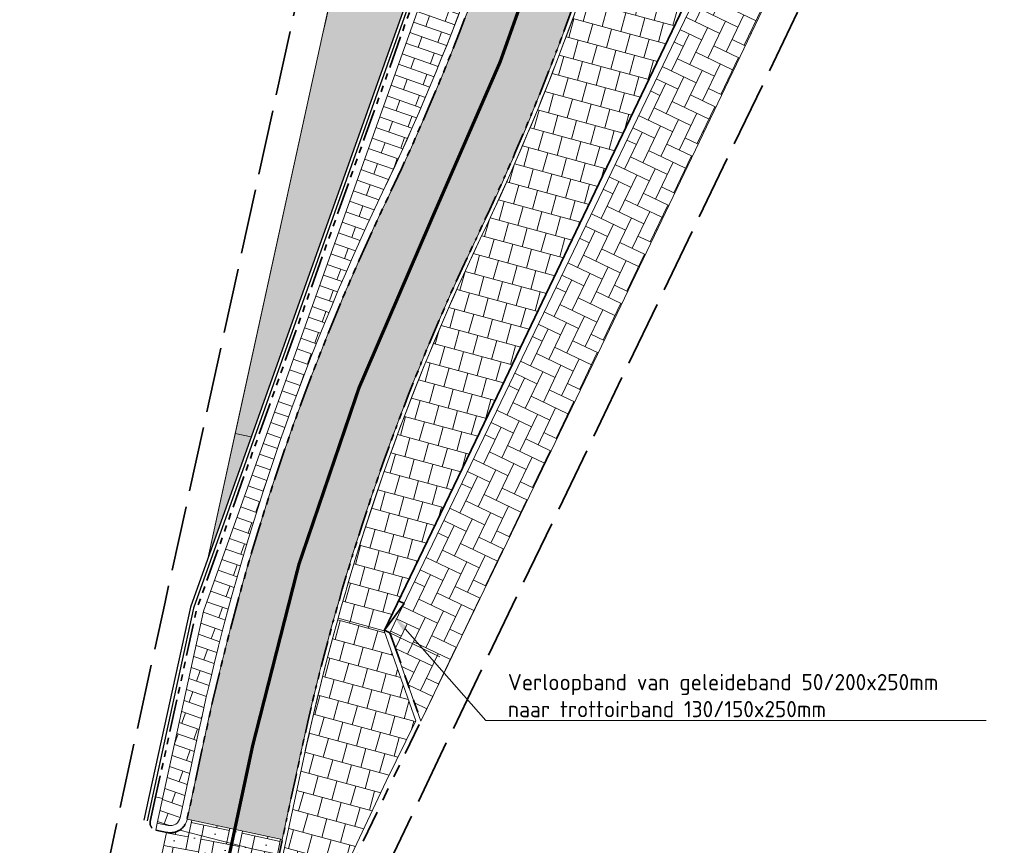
# Model space of a CAD drawing. Header units: metres. Extents: x 196674 to 197628, y 355499 to 356232.
# Tile 151 of 209: x 196674 to 196704, y 356033 to 356059. Entities that reach past the tile are written whole.
import ezdxf
from ezdxf import colors
from ezdxf.entities.mleader import LeaderData, LeaderLine
from ezdxf.math import Vec2, Vec3

# ---------------------------------------------------------------- set-up
doc = ezdxf.new("R2010")
doc.units = ezdxf.units.M
for name, pattern in [('VH-RIJWIELPADBAND-SO', [20, 8, -2, 2, -2, 0, -2, 2, -2]), ('VH-RWSBAND-SO', [24, 10, -2, 2, -2, 2, -2, 2, -2]), ('VH-TROTTOIRBAND-SO', [15, 5, -2, 2, -2, 2, -2]), ('VW-30270_STREEP', [3, 0.3, -2.7]), ('ZZ-SYSTEEMGRENS-SO', [5, 4, -1])]:
    doc.linetypes.add(name, pattern=pattern)
doc.layers.get('Defpoints').update_dxf_attribs({"color": 231, "lineweight": 18})
for name, color, linetype, lineweight, true_color in [('B-WE-VH-OPENVERHARDING_STRAATBAKSTEEN_ROOD_ELLEBOOG_HERSTRATEN-A', 7, 'Continuous', 5, 0x6f4444), ('N-WE-VH-GESLOTENVERHARDING_ASFALT_RIJBAAN-V', 7, 'Continuous', 5, 0xd6d6d6), ('N-WE-VH-GESLOTENVERHARDING_PRINTBETON_DIK_HALFSTEENS_ROOD-A-200', 7, 'Continuous', 5, 0xff9999), ('N-WE-VH-GOOT-BSS-2_KF-G', 7, 'Continuous', 25, 0x82aee3), ('N-WE-VH-KANTOPSLUITING_GELEIDEBAND_50 200-G', 1, 'Continuous', 35, 0xff0000), ('N-WE-VH-KANTOPSLUITING_RIJWIELPADBAND_40 120-G', 7, 'VH-RIJWIELPADBAND-SO', 35, 0x7a1f00), ('N-WE-VH-KANTOPSLUITING_TROTTOIRBAND_130X150-G', 7, 'VH-TROTTOIRBAND-SO', 35, 0xa5007c), ('N-WE-VH-KANTOPSLUITING_TROTTOIRBAND_RWS_110 220-G', 7, 'VH-RWSBAND-SO', 35, 0xff3838), ('N-WE-VH-KANTOPSLUITING_VERLOOPBAND_GELEIDEBAND_50 200_TROTTOIRBAND_130 150-G', 1, 'Continuous', 35, 0xff0000), ('N-WE-VH-OPENVERHARDING_BETONSTRAATSTEEN_ANTRACIET_PARKEERVAK_ELLEBOOG-A', 7, 'Continuous', 5, 0x595959), ('N-WE-VH-OPENVERHARDING_STRAATBAKSTEEN_ROOD_ELLEBOOG-KEIFORMAAT-A', 7, 'Continuous', 5, 0xa92c0a), ('N-WE-VH-OPENVERHARDING_TEGEL_300x300_FIETSPAD_ROOD-A', 7, 'Continuous', 5, 0xe98094), ('N-WE-VW-MARKERING_LANGS_STREEP_30270-G', 7, 'VW-30270_STREEP', 13, 0xffffff), ('X-XX-AL-GRENS_SYSTEEMGRENS-G', 7, 'ZZ-SYSTEEMGRENS-SO', 35, 0xd60036)]:
    doc.layers.add(name, color=color, linetype=linetype, lineweight=lineweight, true_color=true_color)
for name, color, linetype, lineweight in [('N-WE-VH-GESLOTENVERHARDING_BETON_BUS-A-200', 255, 'Continuous', 5), ('N-WE-VH-KANTOPSLUITING_ACHTERKANTBAND-G', 50, 'Continuous', 18), ('N-WE-VH-MATERIAALGRENS-G', 7, 'Continuous', 13), ('N-WE-VH-OPENVERHARDING_TEGEL_300x300_TROTTOIR-A', 251, 'Continuous', 15)]:
    doc.layers.add(name, color=color, linetype=linetype, lineweight=lineweight)
doc.layers.add('N-WE-VH-HULPLIJN-G', color=40, linetype='Continuous', lineweight=5, plot=False)
doc.styles.add('NLCS-ISO-M200-T25', font='NLCS-ISO.ttf', dxfattribs={"height": 0.5})
pattern_1 = [(74.82727162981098, (0, 0), (-0.1325044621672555, 0.6576036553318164), [0.6, -0.6]), (164.827271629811, (0, 0), (-0.1570378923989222, -0.5790847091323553), [])]

msp = doc.modelspace()

# ---------------------------------------------------------------- hatches: boundary and pattern name
at = {"layer": 'B-WE-VH-OPENVERHARDING_STRAATBAKSTEEN_ROOD_ELLEBOOG_HERSTRATEN-A'}
h = msp.add_hatch(dxfattribs=at)
h.set_pattern_fill('AVH-ROO_SBS_KEIFRMT_ELLEBOOG_01', color=256, scale=4, angle=349.4764701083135, pattern_type=2)
h.set_pattern_definition([(349.4764701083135, (196680.9246994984, 356033.3394366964), (-0.3202162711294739, 0.4663277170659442), [1.2, -0.4]), (79.4764701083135, (196681.7112434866, 356033.1933252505), (-0.3202162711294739, 0.4663277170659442), [1.2, -0.4]), (349.4764701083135, (196681.354499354, 356033.4630169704), (-0.3202162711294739, 0.4663277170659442), [0, -1.6]), (349.4764701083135, (196681.9809352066, 356033.5500693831), (-0.3202162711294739, 0.4663277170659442), [0, -1.6])])
edge = h.paths.add_edge_path()
edge.add_line((196678.6955433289, 356033.9158122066), (196680.9246994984, 356033.3394366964))
edge.add_line((196680.9246994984, 356033.3394366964), (196680.40025316, 356031.3111187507))
edge.add_line((196680.40025316, 356031.3111187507), (196680.3110804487, 356030.7281398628))
edge.add_line((196680.3110804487, 356030.7281398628), (196677.7403423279, 356031.2722889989))
edge.add_line((196677.7403423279, 356031.2722889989), (196678.2851151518, 356033.8448324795))
edge.add_arc((196678.4071261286, 356034.3614301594), 0.5308105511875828, 256.7112965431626, 302.9121458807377)
at = {"layer": 'N-WE-VH-GESLOTENVERHARDING_ASFALT_RIJBAAN-V'}
h = msp.add_hatch(color=256, dxfattribs=at)
h.dxf.hatch_style = 1
h.paths.add_polyline_path([(196680.9008457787, 356046.0409897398), (196680.4084901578, 356046.1488405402), (196679.5607000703, 356042.2785473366)])
edge = h.paths.add_edge_path()
edge.add_line((196691.6057761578, 356093.2712962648), (196691.2797555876, 356092.0498472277))
edge.add_arc((197415.7295069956, 355897.9565832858), 749.9997582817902, 165.0016574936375, 165.0890889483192)
edge.add_line((196690.9844193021, 356090.9441354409), (196691.4782738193, 356090.8126763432))
edge.add_line((196691.4782738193, 356090.8126763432), (196691.6057761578, 356093.2712962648))
at = {"layer": 'N-WE-VH-GESLOTENVERHARDING_BETON_BUS-A-200'}
h = msp.add_hatch(dxfattribs=at)
h.set_pattern_fill('AVH-BETON_GEWAPEND-SO', color=256, scale=0.2, angle=347.0298499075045, pattern_type=2)
h.set_pattern_definition([(347.0298499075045, (0, 0), (0.1683325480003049, 0.7308653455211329), []), (347.0298499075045, (0.05611084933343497, 0.2436217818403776), (0.1683325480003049, 0.7308653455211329), [0.25, -0.25]), (347.0298499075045, (0.1122216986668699, 0.4872435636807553), (0.1683325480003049, 0.7308653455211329), [0.25, -0.25])])
edge = h.paths.add_edge_path()
edge.add_line((196691.4782738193, 356090.8126763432), (196690.9844193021, 356090.9441354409))
edge.add_arc((197415.7297406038, 355897.9565208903), 750.0000000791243, 165.0890889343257, 167.6444766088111)
edge.add_line((196683.1007341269, 356058.4393517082), (196680.4084901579, 356046.1488405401))
edge.add_line((196680.4084901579, 356046.1488405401), (196680.9008457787, 356046.0409897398))
edge.add_line((196680.9008457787, 356046.0409897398), (196687.1949569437, 356063.7116285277))
edge.add_line((196687.1949569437, 356063.7116285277), (196690.8787561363, 356079.2522129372))
edge.add_line((196690.8787561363, 356079.2522129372), (196691.4782738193, 356090.8126763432))
at = {"layer": 'N-WE-VH-GESLOTENVERHARDING_PRINTBETON_DIK_HALFSTEENS_ROOD-A-200', "true_color": 0xffffff}
h = msp.add_hatch(dxfattribs=at)
h.set_pattern_fill('AVH-BSS_DIKFORMAAT_HALFST-SO', scale=0.5, angle=70.71066980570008, pattern_type=2)
h.set_pattern_definition([(70.71066980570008, (0, 0), (-0.1465483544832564, 1.147847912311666), [0.345, -0.345]), (160.7106698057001, (0, 0), (-0.1139668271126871, -0.3256325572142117), [])])
edge = h.paths.add_edge_path()
edge.add_line((196689.8374017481, 356067.076869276), (196688.5004860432, 356067.3976569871))
edge.add_line((196688.5004860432, 356067.3976569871), (196687.5990869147, 356063.5945066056))
edge.add_line((196687.5990869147, 356063.5945066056), (196679.4335062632, 356040.6697405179))
edge.add_line((196679.4335062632, 356040.6697405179), (196678.0010903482, 356034.1305397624))
edge.add_line((196678.0010903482, 356034.1305397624), (196678.3426047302, 356034.0575127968))
edge.add_arc((196678.4074274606, 356034.3606596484), 0.3100000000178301, 257.9300577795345, 347.9300577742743)
edge.add_line((196678.7105743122, 356034.2958369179), (196679.2652997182, 356036.8900389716))
edge.add_arc((196752.8224164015, 356021.1611171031), 75.21999998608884, 154.4658349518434, 167.9300577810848, ccw=False)
edge.add_arc((196618.8266470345, 356085.1719270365), 73.28000000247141, 334.4658349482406, 345.7040584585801)
at = {"layer": 'N-WE-VH-OPENVERHARDING_BETONSTRAATSTEEN_ANTRACIET_PARKEERVAK_ELLEBOOG-A', "true_color": 0xd0d7d5}
h = msp.add_hatch(dxfattribs=at)
h.set_pattern_fill('AVH-ANT_BSS_KEIFRMT_ELLEBOOG', color=254, scale=4, angle=334.4281029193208, pattern_type=2)
h.set_pattern_definition([(334.4281029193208, (196686.1334492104, 356037.2780704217), (0.5601488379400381, 0.1975684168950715), [1.26, -0.42]), (244.4281029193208, (196686.4960296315, 356038.0357876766), (0.5601488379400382, 0.1975684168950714), [1.26, -0.42])])
h.paths.add_polyline_path([(196696.5502209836, 356058.9744900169), (196699.8864139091, 356065.9173650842), (196698.054699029, 356066.7975414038), (196697.2494436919, 356065.1166332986), (196696.8163314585, 356064.2152932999), (196695.5171540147, 356061.5112379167), (196695.0840895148, 356060.6098749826), (196694.6495769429, 356059.7054980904), (196685.1783896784, 356040.0009919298), (196686.1334492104, 356037.2780704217), (196689.6259949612, 356044.5232370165), (196691.8308701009, 356049.1120336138)])
at = {"layer": 'N-WE-VH-OPENVERHARDING_STRAATBAKSTEEN_ROOD_ELLEBOOG-KEIFORMAAT-A'}
h = msp.add_hatch(dxfattribs=at)
h.set_pattern_fill('AVH-ROO_SBS_KEIFRMT_ELLEBOOG_01', color=256, scale=4, angle=347.9300577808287, pattern_type=2)
h.set_pattern_definition([(347.9300577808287, (196680.9246994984, 356033.3394366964), (-0.3075149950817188, 0.4747994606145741), [1.2, -0.4]), (77.93005778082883, (196681.7070139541, 356033.1721522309), (-0.3075149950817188, 0.4747994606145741), [1.2, -0.4]), (347.9300577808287, (196681.3576778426, 356033.4513730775), (-0.3075149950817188, 0.4747994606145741), [0, -1.6]), (347.9300577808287, (196681.9862348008, 356033.5214883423), (-0.3075149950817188, 0.4747994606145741), [0, -1.6])])
edge = h.paths.add_edge_path()
edge.add_line((196681.8593899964, 356033.6225169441), (196678.9257107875, 356034.2498336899))
edge.add_arc((196678.4074274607, 356034.3606596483), 0.5299999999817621, 302.93005778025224, 347.93005777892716, ccw=False)
edge.add_line((196678.6955433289, 356033.9158122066), (196680.9246994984, 356033.3394366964))
edge.add_line((196680.9246994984, 356033.3394366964), (196680.40025316, 356031.3111187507))
edge.add_line((196680.40025316, 356031.3111187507), (196680.3110804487, 356030.7281398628))
edge.add_line((196680.3110804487, 356030.7281398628), (196681.2041610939, 356030.5583050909))
edge.add_line((196681.2041610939, 356030.5583050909), (196681.2466125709, 356030.756831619))
edge.add_line((196681.2466125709, 356030.756831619), (196681.8593899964, 356033.6225169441))
at = {"layer": 'N-WE-VH-OPENVERHARDING_TEGEL_300x300_FIETSPAD_ROOD-A'}
h = msp.add_hatch(dxfattribs=at)
h.set_pattern_fill('AVH-TEGEL_300X300_HALFST', color=256, scale=2, angle=255.8691746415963, pattern_type=2)
h.set_pattern_definition([(255.8691746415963, (0, 0), (0.1444401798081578, -0.6550855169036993), [0.6, -0.6]), (345.8691746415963, (0, 0), (0.1464820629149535, 0.5818444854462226), [])])
edge = h.paths.add_edge_path()
edge.add_line((196699.2736070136, 356092.3113592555), (196696.3580658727, 356093.0181971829))
edge.add_line((196696.3580658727, 356093.0181971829), (196690.2574049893, 356067.8543978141))
edge.add_arc((196618.8266470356, 356085.1719270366), 73.50000000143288, 334.4715674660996, 346.37226130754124, ccw=False)
edge.add_arc((196752.8224647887, 356021.1611039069), 75.00005006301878, 154.4602239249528, 167.9300556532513)
edge.add_line((196679.4804361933, 356036.8440357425), (196678.9257107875, 356034.2498336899))
edge.add_line((196678.9257107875, 356034.2498336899), (196681.8593899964, 356033.6225169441))
edge.add_line((196681.8593899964, 356033.6225169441), (196682.4141154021, 356036.2167189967))
edge.add_arc((196752.8224164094, 356021.1611171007), 71.9999999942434, 155.1920431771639, 167.9300577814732, ccw=False)
edge.add_arc((196617.9230256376, 356085.4443223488), 77.44237890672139, 333.896998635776, 346.3339208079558)
edge.add_line((196693.1729461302, 356067.1475598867), (196699.2736070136, 356092.3113592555))
at = {"layer": 'N-WE-VH-OPENVERHARDING_TEGEL_300x300_TROTTOIR-A'}
h = msp.add_hatch(dxfattribs=at)
h.set_pattern_fill('AVH-TEGEL_300X300_HALFST', color=256, scale=2, angle=74.82727162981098, pattern_type=2)
h.set_pattern_definition(pattern_1)
edge = h.paths.add_edge_path()
edge.add_line((196692.8225344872, 356056.3507069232), (196694.4691680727, 356059.791826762))
edge.add_line((196694.4691680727, 356059.791826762), (196693.9279405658, 356060.0508132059))
edge.add_line((196693.9279405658, 356060.0508132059), (196693.0171256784, 356060.4866534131))
edge.add_line((196693.0171256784, 356060.4866534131), (196691.5173860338, 356060.9504311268))
edge.add_arc((196618.826647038, 356085.1719270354), 76.61999999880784, 334.46583495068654, 341.57125887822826, ccw=False)
edge.add_arc((196752.822416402, 356021.1611171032), 71.87999998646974, 154.4658349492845, 164.4323156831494)
edge.add_line((196683.5793997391, 356040.4520227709), (196685.0000549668, 356040.0562323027))
edge.add_line((196685.0000549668, 356040.0562323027), (196688.6181996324, 356047.574845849))
edge.add_line((196688.6181996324, 356047.574845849), (196690.677374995, 356051.8677721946))
edge.add_line((196690.677374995, 356051.8677721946), (196692.8225344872, 356056.3507069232))
h = msp.add_hatch(dxfattribs=at)
h.set_pattern_fill('AVH-TEGEL_300X300_HALFST', color=256, scale=2, angle=74.82727162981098, pattern_type=2)
h.set_pattern_definition(pattern_1)
edge = h.paths.add_edge_path()
edge.add_line((196685.971242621, 356037.2873287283), (196685.0000549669, 356040.0562323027))
edge.add_line((196685.0000549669, 356040.0562323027), (196683.5793997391, 356040.4520227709))
edge.add_arc((196752.8224164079, 356021.1611171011), 71.87999999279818, 164.432315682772, 167.9300577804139)
edge.add_line((196682.5314625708, 356036.1916263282), (196681.3639597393, 356030.7317389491))
edge.add_arc((196681.6406904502, 356032.5103395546), 1.800000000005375, 261.1563138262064, 334.6532309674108)
edge.add_line((196683.2674105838, 356031.7397672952), (196683.3125972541, 356031.7183625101))
edge.add_line((196683.3125972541, 356031.7183625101), (196683.7406929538, 356032.6220959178))
edge.add_line((196683.7406929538, 356032.6220959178), (196685.0657533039, 356035.4193707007))
edge.add_line((196685.0657533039, 356035.4193707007), (196685.971242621, 356037.2873287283))

# ---------------------------------------------------------------- linework, layer by layer
at = {"layer": 'N-WE-VH-GOOT-BSS-2_KF-G', "ltscale": 0.2, "flags": 128}
for points in [[(196721.9462867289, 356119.458522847), (196721.7511935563, 356120.0653687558, 0.01079111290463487), (196721.1283646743, 356119.8593330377, 0.005831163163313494), (196720.7956674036, 356119.7368632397, 0.1319453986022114), (196714.4093274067, 356115.1121498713, -0.1664425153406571), (196701.8048702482, 356107.2226118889, 0.1816460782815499), (196694.6686019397, 356102.4570592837, 0.0837755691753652), (196692.8760458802, 356098.8021350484, 0.006967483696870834), (196692.8677248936, 356098.7726305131), (196691.6556933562, 356094.2338465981), (196690.8787561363, 356079.2522129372), (196687.1949569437, 356063.7116285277), (196679.0289274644, 356040.7856023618), (196677.7577196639, 356034.9823416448), (196677.5908181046, 356034.2204101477)], [(196721.8545284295, 356119.4172074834), (196721.6862969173, 356119.9404990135, 0.009157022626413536), (196721.1618129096, 356119.7650928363, 0.00572199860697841), (196720.8374653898, 356119.6457770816, 0.1320564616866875), (196714.4869798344, 356115.0491411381, -0.1664425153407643), (196701.827610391, 356107.1252317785, 0.1816460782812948), (196694.7498360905, 356102.3987410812, 0.08377556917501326), (196692.9719039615, 356098.7736529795, 0.006967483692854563), (196692.9643394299, 356098.7468306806), (196691.7550156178, 356094.2181865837), (196690.9781241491, 356079.2374351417), (196687.2911784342, 356063.6837425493), (196679.1252557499, 356040.7580162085), (196677.8554035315, 356034.960943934), (196677.6885019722, 356034.1990124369)]]:
    msp.add_lwpolyline(points, format="xyb", dxfattribs=at)
at = {"layer": 'N-WE-VH-HULPLIJN-G'}
for points in [[(196699.2736070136, 356092.3113592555), (196696.3580658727, 356093.0181971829), (196690.2574049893, 356067.8543978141, -0.05197329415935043), (196685.1509549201, 356053.496444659, 0.05884099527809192), (196679.4804361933, 356036.8440357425), (196678.9257107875, 356034.2498336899), (196681.8593899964, 356033.6225169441), (196682.4141154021, 356036.2167189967, -0.05563737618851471), (196687.4666326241, 356051.3707434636, 0.05431964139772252), (196693.1729461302, 356067.1475598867)], [(196691.4782738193, 356090.8126763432), (196690.9844193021, 356090.9441354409, 0.01115044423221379), (196683.1007341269, 356058.4393517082), (196680.4084901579, 356046.1488405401), (196680.9008457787, 356046.0409897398), (196687.1949569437, 356063.7116285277), (196690.8787561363, 356079.2522129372)]]:
    msp.add_lwpolyline(points, format="xyb", close=True, dxfattribs=at)
at = {"layer": 'N-WE-VH-HULPLIJN-G', "flags": 128}
for points in [[(196686.1334492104, 356037.2780704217), (196689.6259949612, 356044.5232370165), (196691.8308701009, 356049.1120336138), (196696.5502209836, 356058.9744900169), (196701.0743901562, 356068.3896353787)], [(196685.0000549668, 356040.0562323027), (196683.5793997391, 356040.4520227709)], [(196686.72, 356039.26), (196685.1783896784, 356040.0009919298)]]:
    msp.add_lwpolyline(points, dxfattribs=at)
for points in [[(196689.8374017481, 356067.076869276), (196688.5004860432, 356067.3976569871), (196687.5990869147, 356063.5945066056), (196679.4335062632, 356040.6697405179), (196678.0010903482, 356034.1305397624), (196678.3426047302, 356034.0575127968, 0.4142135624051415), (196678.7105743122, 356034.2958369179), (196679.2652997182, 356036.8900389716, -0.05881643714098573), (196684.9492731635, 356053.5846398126, 0.04907534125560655)], [(196692.8225344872, 356056.3507069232), (196694.4691680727, 356059.791826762), (196693.9279405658, 356060.0508132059), (196693.0171256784, 356060.4866534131), (196691.5173860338, 356060.9504311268, -0.03101319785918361), (196687.9630500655, 356052.1449354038, 0.04351440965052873), (196683.5793997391, 356040.4520227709), (196685.0000549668, 356040.0562323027), (196688.6181996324, 356047.574845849), (196690.677374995, 356051.8677721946)], [(196685.971242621, 356037.2873287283), (196685.0000549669, 356040.0562323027), (196683.5793997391, 356040.4520227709, 0.01526296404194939), (196682.5314625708, 356036.1916263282), (196681.3639597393, 356030.7317389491, 0.3321562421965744), (196683.2674105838, 356031.7397672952), (196683.3125972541, 356031.7183625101), (196683.7406929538, 356032.6220959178), (196685.0657533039, 356035.4193707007)], [(196681.8593899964, 356033.6225169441), (196678.9257107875, 356034.2498336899, -0.1989123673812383), (196678.6955433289, 356033.9158122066), (196680.9246994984, 356033.3394366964), (196680.40025316, 356031.3111187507), (196680.3110804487, 356030.7281398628), (196681.2041610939, 356030.5583050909), (196681.2466125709, 356030.756831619)], [(196678.6955433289, 356033.9158122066), (196680.9246994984, 356033.3394366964), (196680.40025316, 356031.3111187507), (196680.3110804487, 356030.7281398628), (196677.7403423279, 356031.2722889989), (196678.2851151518, 356033.8448324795, 0.2043651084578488)]]:
    msp.add_lwpolyline(points, format="xyb", close=True, dxfattribs=at)
msp.add_lwpolyline([(196696.5502209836, 356058.9744900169), (196699.8864139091, 356065.9173650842), (196698.054699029, 356066.7975414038), (196697.2494436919, 356065.1166332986), (196696.8163314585, 356064.2152932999), (196695.5171540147, 356061.5112379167), (196695.0840895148, 356060.6098749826), (196694.6495769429, 356059.7054980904), (196685.1783896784, 356040.0009919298), (196686.1334492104, 356037.2780704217), (196689.6259949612, 356044.5232370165), (196691.8308701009, 356049.1120336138)], close=True, dxfattribs=at)
at = {"layer": 'N-WE-VH-HULPLIJN-G'}
msp.add_lwpolyline([(196680.9008457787, 356046.0409897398), (196680.4084901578, 356046.1488405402), (196679.5607000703, 356042.2785473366)], close=True, dxfattribs=at)
at = {"layer": 'N-WE-VH-KANTOPSLUITING_ACHTERKANTBAND-G', "flags": 128}
for points in [[(196681.3639597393, 356030.7317389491), (196682.5314625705, 356036.1916263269, -0.05881643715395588), (196687.9630500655, 356052.1449354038, 0.05199837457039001), (196693.2895677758, 356067.1192863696), (196699.621914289, 356093.2387347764, -0.2610304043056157), (196706.1945872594, 356100.3150561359, 0.1373346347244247), (196719.9811201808, 356109.4380209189, -0.1266591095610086), (196726.0814800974, 356113.6615077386)], [(196688.5236681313, 356067.4954515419), (196687.5990869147, 356063.5945066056), (196679.4335062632, 356040.6697405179), (196678.0010903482, 356034.1305397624), (196678.3426047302, 356034.0575127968, 0.4142135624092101), (196678.7105743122, 356034.2958369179), (196679.265299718, 356036.8900389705, -0.05881643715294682), (196684.949273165, 356053.5846398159, 0.04943226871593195), (196689.8631016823, 356067.1780249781)]]:
    msp.add_lwpolyline(points, format="xyb", dxfattribs=at)
for points in [[(196695.0840895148, 356060.6098749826), (196694.6495769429, 356059.7054980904), (196685.1783896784, 356040.0009919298)], [(196685.0000549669, 356040.0562323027), (196685.971242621, 356037.2873287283), (196685.0657533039, 356035.4193707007), (196683.7406929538, 356032.6220959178), (196683.3125972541, 356031.7183625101)], [(196678.1679919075, 356034.8924712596), (196677.953087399, 356034.9395462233)], [(196678.0010903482, 356034.1305397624), (196677.9540147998, 356033.9156325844)]]:
    msp.add_lwpolyline(points, dxfattribs=at)
at = {"layer": 'N-WE-VH-KANTOPSLUITING_GELEIDEBAND_50 200-G', "ltscale": 0.2, "flags": 128}
msp.add_lwpolyline([(196685.0000549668, 356040.0562323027), (196688.6181996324, 356047.574845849), (196690.677374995, 356051.8677721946), (196692.8225344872, 356056.3507069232), (196694.4691680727, 356059.791826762), (196694.903816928, 356060.6964878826)], dxfattribs=at)
at = {"layer": 'N-WE-VH-KANTOPSLUITING_RIJWIELPADBAND_40 120-G', "ltscale": 0.1, "flags": 128}
msp.add_lwpolyline([(196681.2466125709, 356030.756831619), (196682.4141154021, 356036.2167189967, -0.05881643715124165), (196687.8547706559, 356052.1966613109, 0.04959403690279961), (196692.9966277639, 356066.4352261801)], format="xyb", dxfattribs=at)
at = {"layer": 'N-WE-VH-KANTOPSLUITING_TROTTOIRBAND_130X150-G', "ltscale": 0.2, "flags": 128}
msp.add_lwpolyline([(196685.1783896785, 356040.0009919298), (196686.1334492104, 356037.2780704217), (196685.2010247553, 356035.3545471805), (196683.876252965, 356032.5578815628), (196683.4481572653, 356031.6541481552)], dxfattribs=at)
at = {"layer": 'N-WE-VH-KANTOPSLUITING_TROTTOIRBAND_RWS_110 220-G', "ltscale": 0.1, "flags": 128}
msp.add_lwpolyline([(196688.309619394, 356067.5462761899), (196687.3873996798, 356063.6558558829), (196679.2215840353, 356040.7304300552), (196677.953087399, 356034.9395462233)], dxfattribs=at)
for points in [[(196677.9550871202, 356033.9154032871), (196678.2966015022, 356033.8423763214, 0.414213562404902), (196678.9257107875, 356034.2498336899), (196679.4804361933, 356036.8440357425, -0.05881643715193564), (196685.1477854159, 356053.4898089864, 0.04943193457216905), (196690.0763419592, 356067.1239085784)], [(196677.953087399, 356034.9395462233), (196677.7861858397, 356034.1776147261, 0.4156741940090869), (196677.9550871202, 356033.9154032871)]]:
    msp.add_lwpolyline(points, format="xyb", dxfattribs=at)
at = {"layer": 'N-WE-VH-KANTOPSLUITING_VERLOOPBAND_GELEIDEBAND_50 200_TROTTOIRBAND_130 150-G', "flags": 128}
msp.add_lwpolyline([(196685.1783896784, 356040.0009919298), (196685.012003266, 356040.0810612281), (196685.6120176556, 356040.9020839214), (196685.4456312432, 356040.9821532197)], dxfattribs=at)
at = {"layer": 'N-WE-VH-MATERIAALGRENS-G', "flags": 128}
for points in [[(196679.5607000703, 356042.2785473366), (196683.1007341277, 356058.4393517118, -0.01153198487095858), (196691.2797555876, 356092.0498472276), (196691.6057761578, 356093.2712962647)], [(196680.3110804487, 356030.7281398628), (196677.7403423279, 356031.2722889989), (196678.2851151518, 356033.8448324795, 0.2043651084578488), (196678.6955433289, 356033.9158122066, -3.439464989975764)]]:
    msp.add_lwpolyline(points, format="xyb", dxfattribs=at)
for points in [[(196680.9008457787, 356046.0409897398), (196680.4084901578, 356046.1488405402)], [(196678.9257107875, 356034.2498336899), (196681.8593899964, 356033.6225169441)], [(196681.2041610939, 356030.5583050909), (196680.3110804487, 356030.7281398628), (196680.40025316, 356031.3111187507), (196680.9246994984, 356033.3394366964), (196678.6955433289, 356033.9158122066)]]:
    msp.add_lwpolyline(points, dxfattribs=at)
at = {"layer": 'N-WE-VW-MARKERING_LANGS_STREEP_30270-G', "const_width": 0.1, "flags": 128}
msp.add_lwpolyline([(196697.7548013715, 356092.4130228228), (196691.7151755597, 356067.5009788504, -0.05199837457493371), (196686.5012780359, 356052.8432351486, 0.05881643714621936), (196680.9472757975, 356036.5303773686), (196679.9346152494, 356031.7946179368)], format="xyb", dxfattribs=at)
at = {"layer": 'X-XX-AL-GRENS_SYSTEEMGRENS-G', "ltscale": 0.5, "flags": 128}
msp.add_lwpolyline([(197173.0845801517, 355664.4267221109), (197172.678291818, 355658.1040395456), (197176.2062336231, 355657.9276386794), (197179.6585214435, 355660.8258546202), (197196.8460500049, 355641.1849859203), (197196.618113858, 355640.9851655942), (197203.3658004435, 355633.2880423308), (197204.598351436, 355636.2035375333), (197206.181120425, 355637.5931654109), (197210.3450714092, 355632.9793581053), (197211.1344663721, 355633.8542043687), (197215.577003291, 355630.1111014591), (197222.812057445, 355638.6980935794), (197225.7729980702, 355636.1981525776), (197252.4997837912, 355613.6295939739), (197256.3974516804, 355618.2471244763), (197230.4350738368, 355640.1698336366), (197234.5465854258, 355645.0395252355), (197230.9951246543, 355648.102425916), (197227.7363916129, 355651.014992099), (197227.7150354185, 355650.9915016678), (197227.3858924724, 355651.2966605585), (197230.5297411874, 355654.3837220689), (197222.7747070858, 355662.5864016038), (197213.3031688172, 355673.0409596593), (197208.7438719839, 355679.5515306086), (197204.6678372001, 355688.2834966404), (197202.9207222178, 355693.3147658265), (197202.5296188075, 355695.8358091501), (197209.2561496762, 355696.7388380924), (197208.765603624, 355699.4053961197), (197208.8375775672, 355699.4157603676), (197208.4960738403, 355702.0476424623), (197209.7550059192, 355702.1614664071), (197209.6289773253, 355703.3557373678), (197209.431316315, 355705.9322142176), (197209.3853665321, 355708.5054020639), (197209.4909423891, 355711.0763696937), (197209.825975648, 355714.406320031), (197209.1003553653, 355714.700446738), (197209.2732684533, 355715.2254737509), (197208.7827839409, 355715.4092287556), (197209.8333840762, 355718.2914021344), (197204.6571410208, 355720.1605124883), (197206.9259623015, 355726.3911903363), (197207.3755778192, 355727.6258113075), (197205.6951706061, 355728.2354618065), (197201.970541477, 355729.6509828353, -0.03199396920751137), (197199.2658455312, 355725.4928494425), (197194.4988616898, 355729.2364659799), (197191.8020115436, 355731.3330088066), (197190.6829954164, 355730.2418318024), (197188.9323846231, 355731.7580333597, 0.01582069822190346), (197191.308975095, 355733.798286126), (197190.5246250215, 355734.700084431), (197189.8547559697, 355735.4391273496), (197188.5065648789, 355737.3969406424), (197188.3768484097, 355737.5504837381), (197186.2264232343, 355740.6599554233), (197185.4143065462, 355740.8273772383), (197177.0047230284, 355735.000759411), (197161.0308464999, 355735.7499021), (197143.9921317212, 355736.546230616), (197117.3114725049, 355737.8750504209), (197104.5701917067, 355738.4152468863), (197089.3270001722, 355739.2400485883), (197089.4979420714, 355743.4763910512), (197087.6423294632, 355744.6045541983), (197087.2320594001, 355744.8539874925), (197086.4302028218, 355745.4612094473), (197085.6301577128, 355746.0670596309), (197084.2515270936, 355747.3631431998), (197083.0033431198, 355748.790046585), (197081.9521148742, 355750.2640411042), (197081.052108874, 355751.8364435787), (197080.680597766, 355752.6629727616), (197080.3089695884, 355753.4897623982), (197079.7287775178, 355755.2084983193), (197079.3027229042, 355757.0287405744), (197079.0552433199, 355758.8767777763), (197078.9881413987, 355760.748092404), (197079.0484954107, 355761.6954089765), (197079.4901165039, 355761.5482019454), (197081.8987959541, 355767.3947458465), (197083.4122910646, 355769.9863346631), (197084.9290730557, 355772.1438856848), (197085.2777218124, 355772.6391357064), (197085.9504292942, 355773.4546849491), (197087.2615113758, 355775.0451778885), (197089.4568843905, 355777.2328139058), (197092.7058230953, 355779.8115121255), (197090.7255592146, 355782.8612331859), (197090.5279328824, 355783.1655891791), (197094.0593130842, 355784.7965387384), (197089.240221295, 355793.944965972), (197079.8514273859, 355789.6587774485), (197073.1066642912, 355808.1301448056), (197062.6964714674, 355839.0387078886), (197050.201550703, 355834.8591941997), (197054.256388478, 355823.4068109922), (197060.9054150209, 355805.9824325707), (197064.0917084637, 355798.9340248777), (197065.6061934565, 355785.3714584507), (197066.4118943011, 355778.1591798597), (197064.2976158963, 355775.7696807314), (197061.8930028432, 355773.065075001), (197059.8798242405, 355770.937906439), (197059.567781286, 355770.7063368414), (197054.395078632, 355766.8676324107), (197050.1449273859, 355764.4954855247), (197046.646028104, 355763.2036366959), (197046.6485450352, 355763.1967402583), (197042.8018864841, 355761.7681380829), (197042.6247659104, 355761.7025895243), (197032.2172606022, 355760.2665015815), (197022.1724443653, 355758.1057256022), (197022.1490316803, 355758.1349914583), (197018.4791559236, 355757.3507739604), (197017.1834583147, 355757.8590001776), (197013.9320116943, 355762.4906063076), (197012.2359937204, 355764.9334332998), (197011.548662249, 355765.9454268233), (197009.5874376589, 355768.7952768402), (197008.1879451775, 355770.6627745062), (197008.1739746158, 355770.651876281), (197004.3621297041, 355775.7021426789), (197000.7500667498, 355780.6711859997), (196997.3281167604, 355785.4310589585), (196992.0624097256, 355792.5561596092), (196987.5636689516, 355799.6503659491), (196980.2918957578, 355812.3582609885), (196971.7451011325, 355828.1610038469), (196956.4456734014, 355821.2458726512), (196960.0166344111, 355812.4100996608), (196962.4976294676, 355807.0886023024, -0.6085831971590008), (196961.4131292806, 355806.2394416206), (196970.6320923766, 355792.5786144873), (196976.225457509, 355784.303374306), (196982.879968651, 355776.9163582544), (196982.5041383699, 355776.476222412), (196987.7472751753, 355765.3430715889), (196990.3620391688, 355759.9089379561), (196989.6128942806, 355758.3801676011), (196986.801356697, 355757.089894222), (196981.5916446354, 355758.3619052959), (196976.4931413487, 355759.6093032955), (196973.9250311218, 355760.2238822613), (196971.9270970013, 355760.7020113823), (196970.093883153, 355761.1263081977), (196965.2690985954, 355762.243003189), (196955.7026120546, 355764.457163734), (196954.8259486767, 355764.7114400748), (196955.7288446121, 355765.5914382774), (196946.4199106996, 355767.8862061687), (196945.5109518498, 355767.0898728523), (196943.3561815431, 355767.6616250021), (196942.0243707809, 355768.0150110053), (196940.699224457, 355768.3753913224), (196937.911680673, 355769.161377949), (196937.9158913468, 355769.1720679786), (196934.1448626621, 355770.5833311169), (196931.0328001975, 355771.949971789), (196928.1497259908, 355773.3159879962), (196926.2238803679, 355774.3657393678), (196926.7008714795, 355775.2077771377), (196923.9720996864, 355776.8118532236), (196922.1171638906, 355777.9575551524), (196917.5440237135, 355780.8012867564), (196917.0166342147, 355779.9474843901), (196915.4224701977, 355780.9309636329), (196913.0167641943, 355782.4772167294), (196912.757872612, 355782.6539056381), (196911.190523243, 355783.7714957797), (196908.5042566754, 355786.2619442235), (196907.2206986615, 355787.4460719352), (196905.8442773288, 355789.1071714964), (196903.2522146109, 355793.7425243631), (196899.3236920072, 355801.1348770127), (196896.7844047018, 355806.8801932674), (196892.3931631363, 355816.7971943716), (196889.396342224, 355823.7408055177), (196885.4294056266, 355833.1531130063), (196886.3148759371, 355833.6745129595), (196885.0357126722, 355834.4994199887), (196884.9096875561, 355834.6903417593), (196883.5318420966, 355838.2464489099), (196881.8574062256, 355842.456115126), (196879.7964254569, 355847.3435551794), (196879.5508475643, 355847.9274201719), (196877.9207976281, 355851.9810838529), (196875.2708346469, 355858.5729917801), (196872.6243587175, 355865.1536886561), (196870.4789281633, 355870.5362599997), (196868.3870366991, 355875.7889875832), (196865.3800609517, 355883.3409266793), (196863.5295936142, 355887.9873007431), (196863.4110328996, 355888.2849971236), (196862.7400305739, 355889.9711056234), (196863.0622626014, 355890.0962442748), (196861.3970005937, 355894.1395962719), (196861.4037374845, 355894.142038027), (196859.229652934, 355899.4431236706), (196859.0298403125, 355899.3580359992), (196858.8952095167, 355899.696553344), (196858.3959365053, 355900.9492390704), (196849.546747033, 355923.1807260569), (196850.1922005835, 355924.6939033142), (196860.258528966, 355928.6657372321), (196869.5490503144, 355931.0234685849), (196873.3453938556, 355931.8019435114), (196886.2438454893, 355935.4284136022), (196898.3098795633, 355938.5764862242), (196898.3110943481, 355938.5724965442), (196903.1917021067, 355939.7712405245), (196904.7097162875, 355939.0568809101), (196905.0282216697, 355938.2924679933), (196909.0130922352, 355939.952830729), (196908.2642147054, 355942.2627148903), (196902.9799573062, 355958.738663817), (196902.4497829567, 355960.2008490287), (196901.8115777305, 355961.6192158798), (196900.9680556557, 355963.3204536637), (196898.0063144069, 355968.7541705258), (196894.5625896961, 355975.3226559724), (196892.3896866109, 355979.4813913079), (196888.5416758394, 355987.5664713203), (196887.4815956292, 355987.0834539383), (196885.6442474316, 355986.3271839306), (196885.5076204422, 355986.6344104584), (196873.7642690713, 355982.4273955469), (196860.8311621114, 355977.7025315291), (196860.6501748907, 355978.1868262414), (196859.8859481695, 355980.2917607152), (196853.3128873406, 355977.7107309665), (196853.73029577, 355976.6477246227), (196849.4907683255, 355974.9886047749), (196849.0872389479, 355976.0301083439), (196843.9608105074, 355973.9918913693), (196837.8119168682, 355989.4043746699), (196834.5901124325, 355988.2958011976), (196829.2277835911, 355986.0429299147), (196828.1156368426, 355985.4996470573), (196826.3328622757, 355984.7522034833), (196824.2538081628, 355989.7933135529), (196823.3493071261, 355989.4238303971), (196821.5217528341, 355993.9636112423), (196822.4415567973, 355994.327010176), (196811.4142395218, 356022.6098143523), (196811.1941616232, 356022.5241126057), (196809.0787073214, 356027.7608173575), (196808.1570951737, 356027.399245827), (196802.10045471, 356042.8370581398), (196803.0324375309, 356043.2047289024), (196801.2251267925, 356047.7859519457), (196800.9629805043, 356047.6825342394), (196799.5580754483, 356051.2186581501), (196798.9326303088, 356050.9700967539), (196795.7620501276, 356058.7913388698), (196785.962956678, 356083.7526770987), (196782.5256602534, 356092.3853087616), (196783.4607012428, 356092.7526788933), (196781.019036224, 356098.8045971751), (196780.1137519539, 356098.4428009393), (196778.7301102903, 356101.9178165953), (196774.5320198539, 356112.348299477), (196772.2902714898, 356117.515377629), (196776.44078803, 356119.079716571), (196791.849465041, 356131.7811384), (196790.0748953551, 356134.2200693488), (196802.0204483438, 356142.8516660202), (196802.0676224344, 356142.8083428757), (196807.6543048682, 356146.8198669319), (196821.3261595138, 356152.9520820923), (196824.118863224, 356147.8038902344), (196826.9348279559, 356140.6494155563), (196826.9667213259, 356140.5675271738), (196829.5085456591, 356133.5350799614), (196829.5777539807, 356133.3434260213), (196832.2898444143, 356127.7055041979), (196833.7548698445, 356124.6604513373), (196834.9901440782, 356122.0931766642), (196835.0225480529, 356122.0325953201), (196835.1990731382, 356121.7003128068), (196837.0506620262, 356117.8328811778), (196837.4462851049, 356117.0125892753), (196839.1926216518, 356113.3926815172), (196841.4323661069, 356114.511984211), (196841.8392721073, 356113.6336860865), (196848.0955434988, 356116.517072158), (196847.6769788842, 356117.425259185), (196852.5147321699, 356119.6548795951), (196850.4481800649, 356123.3458274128), (196845.5717484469, 356132.2801574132), (196843.8176550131, 356136.7414412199), (196842.4688873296, 356140.1178663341), (196840.0819394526, 356146.0228419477), (196839.9684512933, 356146.3257976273), (196837.6473192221, 356152.5214195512), (196836.4018865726, 356158.1741344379), (196834.8989662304, 356157.8391461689), (196833.0580044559, 356165.8451506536), (196834.6039987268, 356166.1812686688), (196833.231549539, 356172.4004655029), (196818.5547710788, 356168.2850407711), (196819.0904617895, 356165.4031631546), (196818.6774567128, 356164.7734485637), (196805.8544307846, 356160.1790812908), (196763.847697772, 356130.3813046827), (196763.5509762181, 356130.4127969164), (196762.5818188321, 356130.5249803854), (196761.7183121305, 356129.7086118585, 0.04730650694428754), (196752.2297252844, 356136.4176360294), (196747.6793319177, 356140.070134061), (196742.0814451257, 356144.4630395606), (196738.7537234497, 356147.2546337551), (196734.7560397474, 356150.8499354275), (196729.666907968, 356145.2019173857), (196729.4110213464, 356144.9179294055), (196728.5373751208, 356145.25504501), (196726.9098917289, 356145.8830452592), (196726.6614752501, 356145.2392657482), (196726.5077088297, 356145.3668838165), (196724.5966113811, 356147.0002316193), (196723.2386024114, 356148.3499242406), (196720.9989937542, 356150.8008754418), (196719.8259691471, 356152.0571855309), (196717.8551161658, 356153.8806850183), (196716.3066054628, 356155.1783671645), (196713.4920412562, 356157.0380855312), (196712.711518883, 356157.526736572), (196710.5865978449, 356158.6597682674), (196709.0460740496, 356159.8798850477, -0.1436820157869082), (196707.9944026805, 356162.614189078), (196707.7956403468, 356165.0395700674), (196705.255843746, 356165.9921554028), (196703.9080476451, 356165.8817021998), (196704.296213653, 356161.5859622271), (196704.322643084, 356161.4572245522), (196699.9945406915, 356161.1598107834), (196700.4765585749, 356140.6409319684, -0.8375811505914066), (196697.1042396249, 356117.7401990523), (196690.2804314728, 356092.1839640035, 0.01148923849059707), (196682.1238954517, 356058.6533288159), (196678.2447453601, 356040.9444071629), (196676.8078900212, 356034.3849397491), (196676.7367004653, 356034.0373672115), (196673.76097036, 356020.1679628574), (196685.4972137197, 356017.0123139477), (196688.4141098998, 356023.4875724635), (196684.7023326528, 356025.1594317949), (196684.8709302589, 356032.3200466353), (196686.954459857, 356036.67925281), (196701.2270857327, 356066.3816892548), (196697.4228360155, 356068.2135735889), (196701.9253072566, 356087.990611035), (196702.113404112, 356090.4525884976), (196703.1938799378, 356090.1812386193), (196704.7481254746, 356094.7148607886), (196705.3277865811, 356095.9075069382), (196706.1690198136, 356096.9042763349), (196707.142583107, 356097.5850231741), (196708.3354430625, 356098.0646037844), (196709.2981925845, 356097.8962027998), (196710.1314496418, 356097.4912135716), (196711.0135994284, 356096.7398888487), (196711.613187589, 356094.6944549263), (196715.3306055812, 356098.6467015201), (196723.1713741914, 356104.959617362), (196732.8379125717, 356111.0407349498), (196733.3237033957, 356110.1763676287), (196733.395023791, 356110.047721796, 0.4142124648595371), (196734.754474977, 356109.6579975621), (196736.9542150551, 356108.9736747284, -0.02164444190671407), (196739.4192796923, 356107.5715157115, 0.0006306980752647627), (196739.4214182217, 356107.5701773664, -0.2262979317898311), (196739.4250952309, 356107.5644124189), (196739.8764398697, 356106.708415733), (196739.5816296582, 356106.4366577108), (196740.3007240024, 356104.7008456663), (196740.9509263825, 356104.9922062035), (196741.9809548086, 356103.0387080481), (196744.8395286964, 356104.2229286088, -0.3990416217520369), (196746.5871881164, 356103.5518771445), (196746.6513408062, 356103.3996378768), (196746.689370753, 356103.0266088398), (196746.4151777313, 356101.5848105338), (196747.429397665, 356101.3609511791), (196747.5333455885, 356101.2994572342), (196747.5384435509, 356101.2929342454), (196766.0705486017, 356056.7132555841), (196765.1623874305, 356056.3282861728), (196767.2394890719, 356051.1270879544), (196768.1793575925, 356051.5344794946), (196771.4711978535, 356043.8233024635), (196774.40164759, 356036.7635904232), (196774.0151730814, 356036.5839879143), (196774.7283105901, 356034.7171646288), (196775.4376722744, 356034.2825268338), (196775.853972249, 356033.3023071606), (196775.6600364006, 356032.5504327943), (196776.765634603, 356029.8908119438), (196776.718840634, 356029.8583752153), (196777.0974306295, 356028.7594125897), (196777.9658206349, 356027.7189745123), (196778.0591666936, 356026.3169710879), (196778.4461698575, 356025.4565066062), (196778.8262353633, 356024.4427094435), (196778.82622122, 356024.4427022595), (196778.8266270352, 356024.4416646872), (196779.3783198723, 356022.97006407), (196779.3990069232, 356022.9782259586), (196780.7255773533, 356019.5865020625), (196780.754093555, 356019.5982524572), (196782.2401021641, 356015.8367131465), (196783.4327975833, 356012.7766123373), (196782.5021506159, 356012.4159202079), (196784.7325956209, 356006.6609931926), (196786.038590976, 356007.1671596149), (196787.6956637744, 356002.99373992), (196787.5357676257, 356002.9336515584), (196788.527525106, 356000.4577747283), (196788.2725773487, 356000.3582829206), (196788.9724314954, 355999.1126709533), (196789.3908675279, 355998.5302971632), (196789.7536275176, 355998.0254125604), (196789.9147147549, 355996.5999778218), (196790.4410486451, 355995.4737364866), (196790.4469192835, 355995.47546678), (196790.6242366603, 355994.9662783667), (196790.9335315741, 355995.0883984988), (196793.8902314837, 355987.5860400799), (196793.7542048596, 355987.5476454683), (196795.505857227, 355983.2445885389), (196795.6242983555, 355983.312781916), (196796.991807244, 355979.8198586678), (196797.0047048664, 355979.7233568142), (196796.9933585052, 355979.6824914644), (196796.9669683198, 355979.6505170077), (196796.822975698, 355979.5766059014), (196795.3985459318, 355979.0322727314), (196797.1469514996, 355974.4569848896), (196797.1501836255, 355974.4582530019), (196795.4187218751, 355970.4877992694), (196796.2201695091, 355969.6560949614), (196797.0849824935, 355967.4537241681), (196798.9466017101, 355968.1847329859), (196800.5529653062, 355968.8170288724), (196800.6150046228, 355968.7023501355), (196800.8616512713, 355968.7744826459), (196801.6407865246, 355967.8232749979), (196801.6785991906, 355967.7771113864), (196801.6961792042, 355966.4146603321), (196801.7040832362, 355965.8020978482, 0.2098831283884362), (196802.0368526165, 355965.0700742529, 0.1229137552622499), (196802.0944480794, 355964.5891732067), (196802.9107575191, 355962.4451987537), (196803.0986146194, 355962.5296289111, 0.04929694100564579), (196803.2118388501, 355962.3687718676), (196804.3748923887, 355961.0206686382), (196804.4152792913, 355960.973855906), (196804.4401436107, 355960.2826278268), (196804.4459236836, 355960.1212617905), (196803.9148513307, 355960.1157297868), (196805.8237591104, 355955.3454282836), (196806.4277367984, 355955.633371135), (196806.6532355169, 355955.5186944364), (196807.0270248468, 355954.5686016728), (196806.896691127, 355954.2200849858), (196806.3685258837, 355953.9064868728), (196808.2467157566, 355949.1968786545), (196809.0713129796, 355949.5131897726), (196810.7611227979, 355945.21653999), (196812.8164223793, 355939.9905657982), (196815.7958787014, 355932.7153467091), (196817.2786866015, 355929.1286764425), (196819.2233460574, 355924.3463577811), (196820.974699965, 355919.8030463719), (196821.7022264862, 355917.7120897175), (196822.8275510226, 355914.9902061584), (196826.5518493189, 355905.5439142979), (196827.5083210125, 355903.1053161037), (196827.5308293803, 355903.1196992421), (196828.5703350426, 355900.3870734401, 0.1057314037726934), (196828.7975064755, 355900.0358952, 0.1359501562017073), (196828.9295866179, 355899.5185573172), (196829.4561675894, 355898.5993144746), (196829.938950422, 355897.0408730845, 0.1142322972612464), (196830.1661458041, 355896.6512290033, 0.1021066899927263), (196830.23636084, 355896.2531616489), (196830.8234352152, 355894.775179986, 0.09413674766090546), (196831.0235326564, 355894.4601106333, 0.07582889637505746), (196831.0699955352, 355894.1621297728), (196831.3336353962, 355893.3277624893), (196830.5490288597, 355891.650566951), (196830.730654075, 355891.1774844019), (196831.6305612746, 355889.0373983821), (196832.1718899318, 355888.9724389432), (196833.8661398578, 355884.6967749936), (196833.0916363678, 355884.3898747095), (196834.2334853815, 355881.5063921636), (196835.7340846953, 355881.0039957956), (196836.3963712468, 355880.6373454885), (196840.5779483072, 355870.1214583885), (196841.1998491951, 355870.3833319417), (196841.8607508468, 355868.7841549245), (196841.3542408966, 355868.5492854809), (196842.9471889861, 355864.5225379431), (196843.474497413, 355864.7627851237), (196844.0946204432, 355863.1667495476), (196843.4777571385, 355862.8872750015), (196845.6058022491, 355857.295932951), (196845.6591832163, 355857.3179956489), (196848.9573390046, 355849.3870718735), (196849.4691744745, 355849.5945842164), (196850.1900661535, 355847.7561027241), (196849.7024440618, 355847.5164343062), (196851.7354952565, 355842.3219023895), (196851.9803218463, 355841.6963600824), (196852.2130822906, 355841.1927849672), (196852.6975573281, 355840.1446276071), (196853.8314006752, 355837.546665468), (196857.1022606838, 355828.931799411), (196857.1021774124, 355828.9317655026), (196857.104474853, 355828.9259676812), (196857.5027287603, 355827.8770374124), (196857.5177064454, 355827.8831363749), (196859.2608649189, 355823.4841013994, 0.1197895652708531), (196859.5336863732, 355823.098470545, 0.1217854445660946), (196859.5998818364, 355822.6230344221), (196860.3813539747, 355820.6705579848), (196861.5845120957, 355817.6645162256), (196865.3571916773, 355808.1762108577), (196866.650424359, 355804.9223955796), (196866.9894190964, 355804.0482756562), (196869.9609907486, 355796.3858853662), (196870.2417437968, 355795.6982130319), (196874.2597470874, 355785.8213624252), (196876.4751023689, 355779.9106257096), (196876.5248359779, 355779.9270586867), (196877.4783340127, 355777.609714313), (196877.4870572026, 355777.6127263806, 0.01261409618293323), (196879.1276028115, 355773.4671132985), (196880.5794819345, 355769.9265380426), (196879.4564760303, 355768.8985009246), (196871.5899269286, 355765.9267262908), (196874.6150694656, 355763.7405958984), (196870.7815163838, 355762.3431721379), (196871.1765744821, 355761.2637959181), (196873.4589399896, 355754.9534811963), (196873.8205499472, 355753.8743063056), (196877.933770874, 355755.2526192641), (196879.3161058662, 355751.4604592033), (196887.4423074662, 355755.0355723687), (196887.6524770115, 355755.1609821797), (196887.7433886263, 355755.192988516), (196887.8657880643, 355755.2134610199), (196887.9953583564, 355755.215742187), (196888.0352466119, 355755.2100166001), (196888.0806541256, 355755.194805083), (196888.1556229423, 355755.1569219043), (196888.2342456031, 355755.1058393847), (196888.2799178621, 355755.067193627), (196888.3187308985, 355755.0246841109), (196888.3560790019, 355754.9712798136), (196888.4037650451, 355754.8834089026), (196890.242957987, 355750.9480844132), (196890.4947138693, 355750.6026519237), (196890.4494791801, 355750.5430745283), (196891.628236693, 355748.1977836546), (196891.6577586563, 355747.9263099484), (196893.7087405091, 355743.5292781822), (196894.4921495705, 355741.852565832), (196896.872192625, 355740.7600377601), (196896.2575067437, 355739.8318439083), (196898.2715684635, 355738.9073148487), (196899.8509010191, 355738.4527733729), (196902.2825244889, 355737.7529374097), (196907.1457714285, 355736.3532654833), (196917.8474241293, 355733.273265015), (196918.1089377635, 355734.2346253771), (196926.0062285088, 355731.9296392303), (196927.0971120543, 355732.0253109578), (196927.2914126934, 355732.7211091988), (196949.25195892, 355726.9179402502), (196950.9690876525, 355725.7952060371), (196950.858498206, 355725.3568524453), (196952.0887336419, 355725.1461394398), (196952.8819526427, 355724.9555262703), (196952.8603227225, 355724.8954303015), (196952.056959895, 355721.6922553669), (196951.4518210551, 355719.279440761), (196959.2800080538, 355717.3161154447), (196960.8516613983, 355723.8815794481), (196967.4256969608, 355722.1306030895), (196973.9033481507, 355720.4361775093), (196977.8684934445, 355719.3989738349), (196980.4243569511, 355718.8238264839), (196993.7588386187, 355715.5105551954), (196994.7639516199, 355716.0034841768), (196994.9897167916, 355716.0545171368), (196996.5017647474, 355715.9488593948), (196997.3169796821, 355715.6092477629), (196997.9952041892, 355715.036856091), (196998.4610569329, 355714.3165586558), (196998.8408934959, 355713.1578975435), (196998.8373696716, 355713.1068020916), (196998.8026880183, 355712.6039181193), (196998.5054317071, 355711.57326714), (196998.967312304, 355710.0772094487), (197001.8739445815, 355710.9575141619), (197005.9055135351, 355697.924832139), (197007.9029397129, 355691.7178882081), (197012.9334617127, 355675.5491580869), (197017.8784535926, 355659.8034283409), (197019.9986344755, 355652.9868181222), (197022.5523518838, 355644.9202439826), (197025.6999454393, 355634.5227791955), (197025.7567598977, 355634.1895291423), (197025.7192859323, 355633.9168304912), (197025.6181435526, 355633.7020966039), (197025.4453286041, 355633.4758310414), (197025.195021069, 355633.3010221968), (197024.8842618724, 355633.1887622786), (197022.7809993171, 355632.7952119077), (197021.2249886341, 355633.6494658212), (197017.690051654, 355632.6264885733), (197017.7273360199, 355632.4752797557), (197014.1229230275, 355631.4103093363), (197014.0722671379, 355631.5493647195), (197010.0124796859, 355630.3545619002), (197006.5432104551, 355629.6017441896), (197006.5540181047, 355629.5513084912), (197001.1443281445, 355628.4894595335), (196999.2574320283, 355628.1228370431), (197001.9823300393, 355614.4304461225), (197003.2307288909, 355614.6849740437), (197003.6205128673, 355613.1185353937), (197004.006443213, 355611.2187676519), (197003.9614653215, 355611.2096196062), (197004.2119997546, 355610.206901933), (197004.3094756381, 355609.7270704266), (197004.3307955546, 355609.7314437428), (197004.8907984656, 355607.4901357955), (197029.380694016, 355613.7773555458), (197029.3841525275, 355613.7521287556), (197029.4775205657, 355613.7547588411), (197031.0334295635, 355607.6447371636), (197027.1484354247, 355606.7099934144), (197028.7114272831, 355600.2542212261), (197028.8948398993, 355600.3195751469), (197029.4531395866, 355598.0973388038), (197030.7251398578, 355593.0343377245), (197031.3437632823, 355590.5737261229), (197031.1685464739, 355590.5261238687), (197032.7880676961, 355584.152430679), (197036.6741025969, 355585.3719723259), (197038.212636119, 355579.409403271), (197038.2010121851, 355579.4060264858), (197038.2728747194, 355579.1493745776), (197038.1803194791, 355579.1132554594), (197039.3673898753, 355574.1879968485), (197040.0304268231, 355571.0320611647), (197040.88012635, 355567.656390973), (197041.2093863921, 355566.3427106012), (197041.6648791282, 355566.4332058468), (197042.8515333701, 355561.7517462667), (197043.1005016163, 355560.7271915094), (197044.6430261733, 355554.3201080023), (197045.6960009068, 355554.5759243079), (197046.0663295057, 355552.9632527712), (197063.3112487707, 355556.2858520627), (197062.5528863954, 355564.4253253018), (197069.6953954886, 355564.7548009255), (197074.0489944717, 355565.8013962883), (197074.0651927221, 355569.3434042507), (197066.8277845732, 355574.7719568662), (197065.569183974, 355592.4263893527), (197065.9890710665, 355592.2571108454), (197066.9647035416, 355591.9362835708), (197067.948629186, 355591.6804678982), (197069.8143987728, 355591.2835510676), (197070.9138968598, 355590.9670390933), (197072.0547459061, 355590.5568482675), (197073.3952542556, 355590.1721260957, -0.1152568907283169), (197081.1782353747, 355583.3636143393), (197088.1711537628, 355574.4210026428), (197092.5545327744, 355568.8154951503), (197099.4778845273, 355574.1657522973), (197101.0604109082, 355575.3887037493), (197095.3593342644, 355582.7660237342), (197094.9766501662, 355582.4665704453), (197094.8981522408, 355582.7529220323), (197094.2118387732, 355584.4945289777), (197092.7090311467, 355587.275688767), (197091.4245338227, 355588.9961585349), (197089.3067641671, 355591.1364624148), (197086.8976383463, 355592.962353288), (197085.5348704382, 355593.9300294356), (197077.2085234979, 355604.9027706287, -0.1058183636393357), (197071.6588760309, 355616.7440490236), (197070.2271579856, 355628.1527461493), (197068.8732504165, 355641.9015009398), (197068.754855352, 355648.6106856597), (197069.0445282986, 355655.8010382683), (197070.1813272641, 355663.7801162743), (197072.5559036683, 355674.3024406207), (197085.7316641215, 355673.7582615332), (197087.7834693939, 355674.5971967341), (197090.8065214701, 355674.4470028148), (197098.1397626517, 355681.0156148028), (197098.4240622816, 355685.9810240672), (197101.9406964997, 355685.7710316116), (197102.3433846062, 355697.078343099), (197156.4463787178, 355694.9579822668), (197156.2249856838, 355688.6267763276), (197150.0560632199, 355688.8424945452), (197149.8181020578, 355683.7954412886), (197156.0430107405, 355683.50194597), (197155.9434362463, 355681.3833071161), (197156.9940530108, 355681.3047563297), (197158.577914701, 355681.1016482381), (197160.1073547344, 355680.7434348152), (197161.7057278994, 355680.1852727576), (197163.2304949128, 355679.453872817), (197164.6201168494, 355678.5906370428), (197165.2392169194, 355678.1079641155), (197164.835822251, 355677.6446703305), (197163.4881835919, 355676.095416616), (197166.6344331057, 355672.654307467), (197167.6288975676, 355673.3756308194), (197167.9025847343, 355672.918075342), (197168.564826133, 355671.7474093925), (197169.0719519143, 355670.160087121), (197169.4840139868, 355668.6115914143), (197169.5948482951, 355667.1735395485), (197169.7172811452, 355664.6284666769), (197173.0845635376, 355664.4267231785)], format="xyb", dxfattribs=at)

# ---------------------------------------------------------------- leaders
at = {"layer": 'Defpoints'}
ml = msp.add_multileader_mtext('Standard', dxfattribs=at)
ml.set_content('Verloopband van geleideband 50/200x250mm\\Pnaar trottoirband 130/150x250mm ', color=256, style='NLCS-ISO-M200-T25')
ml.set_leader_properties(color=256, linetype='ByLayer', lineweight=-1)
ml.build(insert=Vec2(0, 0))
ml.multileader.update_dxf_attribs({"text_left_attachment_type": 5, "text_right_attachment_type": 5, "dogleg_length": 0.5, "arrow_head_size": 0.5})
ctx = ml.context
ctx.base_point, ctx.char_height, ctx.arrow_head_size, ctx.landing_gap_size, ctx.plane_origin = Vec3(196688.6346313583, 356037.2946476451), 0.5, 0.5, 0.18, Vec3(196685.3120104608, 356040.4915725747)
ctx.left_attachment, ctx.right_attachment = 5, 5
notes = []
notes.append((ctx, [(0, (1, 1, 0), (196688.1346313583, 356037.2946476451), (1, 0), 0.5, [(0, [(196685.3120104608, 356040.4915725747)], 0, [])])]))
ctx.mtext.insert, ctx.mtext.flow_direction = Vec3(196688.8146313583, 356038.7279809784), 5
for ctx, leaders in notes:
    for number, flags, end, landing, length, lines in leaders:
        leader = LeaderData()
        leader.index, (leader.has_last_leader_line, leader.has_dogleg_vector, leader.attachment_direction) = number, flags
        leader.last_leader_point, leader.dogleg_vector, leader.dogleg_length = Vec3(end), Vec3(landing), length
        for number, points, colour, breaks in lines:
            line = LeaderLine()
            line.index, line.vertices, line.color, line.breaks = number, Vec3.list(points), colors.encode_raw_color(colour), breaks
            leader.lines.append(line)
        ctx.leaders.append(leader)

doc.saveas('drawing.dxf')
